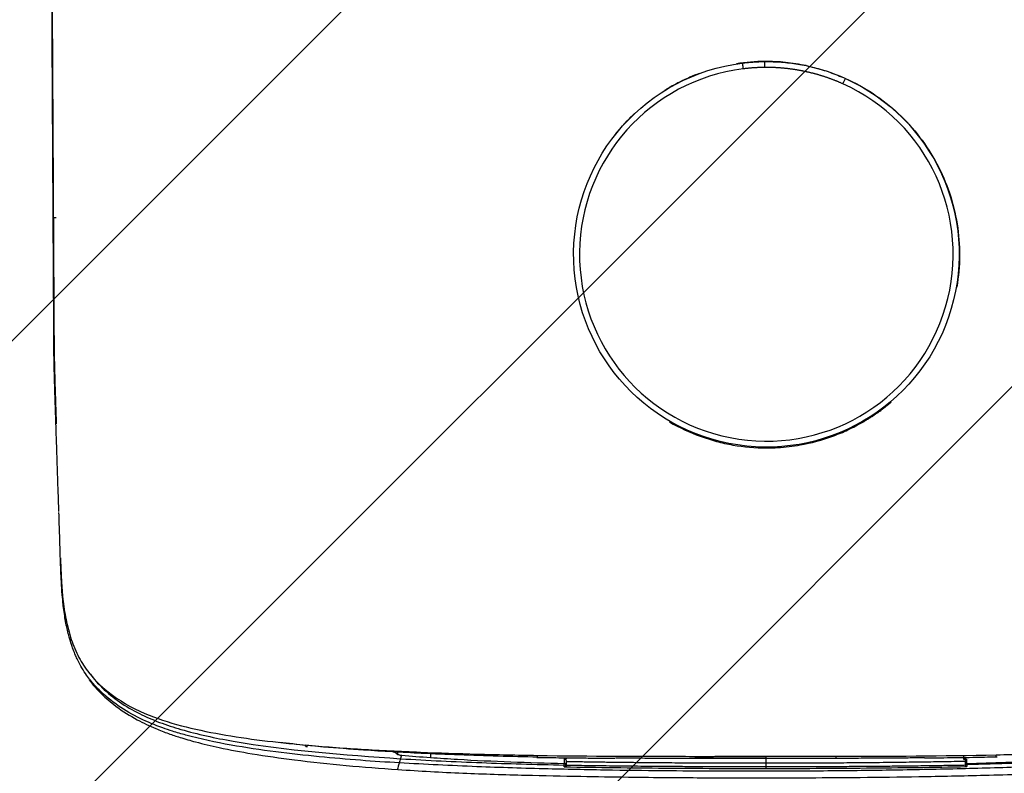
# Model space of a CAD drawing. Header units: metres. Extents: x 6438197 to 12957343, y 5629874 to 11322802.
# Tile 91 of 115: x 6448487 to 6448537, y 5643132 to 5643170. Entities that reach past the tile are written whole.
import ezdxf

# ---------------------------------------------------------------- set-up
doc = ezdxf.new("R2010")
doc.units = ezdxf.units.M
doc.header["$MEASUREMENT"] = 0
doc.header["$PDMODE"] = 3
for name, color, linetype, lineweight in [('E-OŚWIETLENIE TERENU', 10, 'Continuous', 30), ('IE_lampy zewnętrzne', 221, 'Continuous', 15), ('WYMIAROWANIE', 6, 'Continuous', 9), ('WYPELNIENIA', 204, 'Continuous', 5)]:
    doc.layers.add(name, color=color, linetype=linetype, lineweight=lineweight)
doc.styles.add('Arial', font='arial.ttf')
doc.dimstyles.new('proart_1_500', dxfattribs={"dimtxt": 90, "dimasz": 50, "dimexe": 30, "dimexo": 10, "dimgap": 8, "dimtad": 1, "dimrnd": 1, "dimzin": 9, "dimtxsty": 'Arial', "dimblk": 'ARCHTICK', "dimcen": 0, "dimclrd": 1, "dimclre": 1, "dimclrt": 3, "dimazin": 0, "dimtfac": 1, "dimtmove": 0, "dimatfit": 3, "dimfxl": 0, "dimarcsym": 0})

# ---------------------------------------------------------------- blocks, each defined once
blk = doc.blocks.new('zw$103F')
at = {"layer": 'IE_lampy zewnętrzne', "lineweight": 30}
for p, q in [((40.218, 49.308), (40.341, 49.582)), ((46.424, 15.134), (46.424, 15.096))]:
    blk.add_line(p, q, dxfattribs=at)
at = {"layer": 'IE_lampy zewnętrzne', "lineweight": 30, "extrusion": (0, 0, -1)}
blk.add_arc((-36.333, 40.665), 9.775, 114.2001, 82.8314, dxfattribs=at)
at = {"layer": 'IE_lampy zewnętrzne', "lineweight": 30}
blk.add_arc((36.333, 40.665), 9.475, 97.1702, 65.7999, dxfattribs=at)
for centre, major_axis, ratio, start_param, end_param in [((0.313, 42.556), (0.15, 0.001), 0.191864, 3.062328, 4.733723), ((46.49, 14.781), (0.06, 0.0011), 0.989019, 1.571891, 3.141593), ((46.49, 14.781), (-0.06, -0.0011), 0.764176, 4.671308, 6.283185), ((46.49, 14.781), (-0.0018, 0.06), 0.078776, 5.580234, 6.134389)]:
    blk.add_ellipse(centre, major_axis=major_axis, ratio=ratio, start_param=start_param, end_param=end_param, dxfattribs=at)
for points, degree, knots in [([(0.061, 66.359), (0.061, 66.273), (0.062, 66.086), (0.063, 65.785), (0.064, 65.441), (0.065, 65.055), (0.066, 64.445), (0.068, 63.73), (0.071, 62.977), (0.073, 62.37), (0.075, 61.795), (0.077, 61.139), (0.08, 60.362), (0.084, 59.24), (0.09, 57.777), (0.097, 56.116), (0.105, 54.361), (0.114, 52.633), (0.122, 51.113), (0.128, 49.959), (0.135, 48.775), (0.143, 47.343), (0.151, 46.025), (0.156, 45.183), (0.159, 44.601), (0.163, 43.878), (0.167, 43.14), (0.17, 42.55), (0.172, 42.114), (0.175, 41.677), (0.177, 41.232), (0.18, 40.778), (0.182, 40.389), (0.184, 40.066), (0.185, 39.811), (0.187, 39.553), (0.189, 39.292), (0.19, 39.028), (0.192, 38.761), (0.193, 38.582), (0.193, 38.492)], 3, [0, 0, 0, 0, 0.00941, 0.020368, 0.032873, 0.046926, 0.062526, 0.09942, 0.125051, 0.144717, 0.165559, 0.187576, 0.216184, 0.250101, 0.309608, 0.375153, 0.430538, 0.500205, 0.562743, 0.595545, 0.625285, 0.691053, 0.750262, 0.767104, 0.781464, 0.812625, 0.844269, 0.859826, 0.874813, 0.890036, 0.905486, 0.921172, 0.937104, 0.945792, 0.954578, 0.963461, 0.972444, 0.981527, 0.990712, 1, 1, 1, 1]), ([(0.163, 42.558), (0.163, 42.591), (0.162, 42.658), (0.162, 42.758), (0.161, 42.873), (0.16, 43.086), (0.158, 43.409), (0.156, 43.826), (0.154, 44.185), (0.152, 44.6), (0.15, 44.997), (0.147, 45.471), (0.143, 46.171), (0.138, 46.966), (0.133, 47.801), (0.129, 48.491), (0.125, 49.166), (0.12, 50.13), (0.115, 51.056), (0.11, 52.017), (0.106, 52.735), (0.102, 53.456), (0.1, 53.937), (0.099, 54.18)], 3, [0, 0, 0, 0, 0.008438, 0.01688, 0.025327, 0.037332, 0.070853, 0.107104, 0.143309, 0.162381, 0.213171, 0.244973, 0.284243, 0.393162, 0.450065, 0.499963, 0.571901, 0.624972, 0.74998, 0.812452, 0.87499, 0.936759, 1, 1, 1, 1]), ([(35.114, 50.364), (35.143, 50.368), (35.201, 50.375), (35.289, 50.385), (35.377, 50.394), (35.464, 50.402), (35.552, 50.409), (35.64, 50.416), (35.728, 50.422), (35.816, 50.427), (35.904, 50.431), (35.992, 50.435), (36.08, 50.437), (36.168, 50.439), (36.227, 50.44), (36.256, 50.44)], 3, [0, 0, 0, 0, 0.077004, 0.153991, 0.230961, 0.307916, 0.384856, 0.461783, 0.538699, 0.615603, 0.692497, 0.769383, 0.846261, 0.923133, 1, 1, 1, 1]), ([(38.352, 50.233), (38.003, 50.296), (37.31, 50.423), (36.607, 50.436), (36.258, 50.443)], 3, [0, 0, 0, 0, 0.50417, 1, 1, 1, 1]), ([(36.258, 50.441), (36.538, 50.436), (37.099, 50.426), (37.935, 50.32), (38.758, 50.147), (39.565, 49.907), (40.082, 49.69), (40.341, 49.582)], 3, [0, 0, 0, 0, 0.2001, 0.400148, 0.600146, 0.800096, 1, 1, 1, 1]), ([(40.218, 49.308), (39.755, 49.516), (39.269, 49.674), (38.784, 49.831), (38.284, 49.936), (37.783, 50.042), (37.276, 50.093), (36.767, 50.144), (36.26, 50.141)], 2, [0, 0, 0, 0.25, 0.25, 0.5, 0.5, 0.75, 0.75, 1, 1, 1]), ([(32.938, 49.836), (32.91, 49.826), (32.855, 49.805), (32.773, 49.774), (32.691, 49.741), (32.609, 49.708), (32.528, 49.674), (32.447, 49.639), (32.366, 49.604), (32.285, 49.568), (32.205, 49.531), (32.125, 49.494), (32.057, 49.46), (31.992, 49.429), (31.925, 49.395), (31.838, 49.351), (31.731, 49.295), (31.585, 49.216), (31.428, 49.128), (31.288, 49.045), (31.216, 49.001), (31.191, 48.985)], 3, [0, 0, 0, 0, 0.045297, 0.090594, 0.135892, 0.181189, 0.226488, 0.271786, 0.317086, 0.362385, 0.407685, 0.452985, 0.498286, 0.525292, 0.563911, 0.614145, 0.675995, 0.749462, 0.87005, 0.953563, 1, 1, 1, 1]), ([(29.653, 47.813), (29.632, 47.793), (29.589, 47.753), (29.525, 47.691), (29.461, 47.629), (29.398, 47.567), (29.336, 47.504), (29.274, 47.44), (29.213, 47.376), (29.152, 47.311), (29.092, 47.246), (29.033, 47.18), (28.985, 47.126), (28.944, 47.08), (28.908, 47.037), (28.86, 46.982), (28.803, 46.913), (28.735, 46.832), (28.652, 46.728), (28.563, 46.614), (28.48, 46.504), (28.418, 46.42), (28.384, 46.373), (28.37, 46.354)], 3, [0, 0, 0, 0, 0.045546, 0.091092, 0.136638, 0.182183, 0.227727, 0.273272, 0.318816, 0.364359, 0.409903, 0.455446, 0.50099, 0.52129, 0.550143, 0.58755, 0.633513, 0.688031, 0.751106, 0.839138, 0.909966, 0.963587, 1, 1, 1, 1]), ([(0.187, 38.491), (0.186, 38.537), (0.186, 38.627), (0.185, 38.763), (0.184, 38.899), (0.183, 39.035), (0.182, 39.171), (0.182, 39.307), (0.181, 39.443), (0.18, 39.58), (0.179, 39.716), (0.178, 39.852), (0.177, 39.988), (0.176, 40.125), (0.176, 40.261), (0.175, 40.397), (0.174, 40.546), (0.173, 40.741), (0.171, 41.014), (0.17, 41.349), (0.168, 41.676), (0.167, 41.951), (0.165, 42.168), (0.164, 42.342), (0.164, 42.468), (0.163, 42.532), (0.163, 42.558)], 3, [0, 0, 0, 0, 0.033233, 0.066474, 0.099725, 0.132986, 0.166259, 0.199545, 0.232845, 0.266162, 0.299496, 0.33285, 0.366225, 0.399623, 0.433045, 0.466496, 0.499989, 0.542841, 0.609887, 0.701258, 0.79001, 0.851995, 0.905327, 0.951792, 0.98118, 1, 1, 1, 1]), ([(46.004, 42.212), (46.005, 42.211), (46.005, 42.21), (46.178, 41.141), (46.173, 40.07), (45.99, 39)], 3, [0, 0, 0, 0, 0.000006, 0.000006, 1, 1, 1, 1]), ([(0.235, 34.151), (0.226, 34.474), (0.206, 35.189), (0.197, 36.159), (0.193, 37.051), (0.191, 37.778), (0.188, 38.259), (0.187, 38.492)], 3, [0, 0, 0, 0, 0.225963, 0.499952, 0.670143, 0.840216, 1, 1, 1, 1]), ([(0.193, 38.492), (0.195, 38.137), (0.198, 37.606), (0.202, 36.898), (0.207, 36.192), (0.218, 35.311), (0.236, 34.614), (0.245, 34.266)], 3, [0, 0, 0, 0, 0.250032, 0.375038, 0.50005, 0.750028, 1, 1, 1, 1]), ([(0.309, 31.884), (0.307, 31.947), (0.303, 32.071), (0.297, 32.258), (0.291, 32.444), (0.285, 32.629), (0.279, 32.814), (0.273, 32.998), (0.266, 33.203), (0.26, 33.393), (0.254, 33.58), (0.248, 33.762), (0.242, 33.946), (0.237, 34.072), (0.236, 34.12)], 3, [0, 0, 0, 0, 0.084401, 0.168374, 0.251921, 0.33504, 0.417732, 0.499998, 0.58217, 0.692898, 0.754352, 0.832173, 0.936096, 1, 1, 1, 1]), ([(0.249, 34.151), (0.25, 34.098), (0.254, 33.995), (0.259, 33.845), (0.263, 33.703), (0.268, 33.568), (0.272, 33.44), (0.276, 33.321), (0.28, 33.184), (0.286, 33.004), (0.294, 32.755), (0.303, 32.494), (0.311, 32.258), (0.315, 32.128), (0.317, 32.07)], 3, [0, 0, 0, 0, 0.075395, 0.147205, 0.21543, 0.280067, 0.341113, 0.398569, 0.452431, 0.538235, 0.658094, 0.812011, 0.915438, 1, 1, 1, 1]), ([(41.252, 32.172), (41.277, 32.187), (41.326, 32.216), (41.4, 32.26), (41.473, 32.305), (41.546, 32.35), (41.618, 32.396), (41.691, 32.443), (41.762, 32.49), (41.833, 32.538), (41.904, 32.587), (41.965, 32.629), (42.027, 32.673), (42.099, 32.725), (42.201, 32.8), (42.328, 32.896), (42.456, 32.998), (42.567, 33.088), (42.63, 33.141), (42.656, 33.162)], 3, [0, 0, 0, 0, 0.049919, 0.099842, 0.14977, 0.199702, 0.249639, 0.299581, 0.349527, 0.399479, 0.449435, 0.499397, 0.529421, 0.581261, 0.654916, 0.750388, 0.857404, 0.940607, 1, 1, 1, 1]), ([(39.706, 31.447), (39.963, 31.547), (40.495, 31.755), (40.994, 32.03), (41.252, 32.172)], 3, [0, 0, 0, 0, 0.483721, 1, 1, 1, 1]), ([(0.452, 27.624), (0.449, 27.697), (0.443, 27.888), (0.431, 28.239), (0.415, 28.708), (0.398, 29.223), (0.38, 29.755), (0.363, 30.274), (0.347, 30.738), (0.334, 31.144), (0.322, 31.502), (0.314, 31.753), (0.309, 31.884)], 3, [0, 0, 0, 0, 0.052106, 0.135438, 0.250004, 0.384679, 0.500003, 0.624868, 0.750001, 0.825383, 0.908716, 1, 1, 1, 1]), ([(32.981, 31.439), (33.254, 31.347), (33.794, 31.163), (34.355, 31.051), (34.632, 30.996)], 3, [0, 0, 0, 0, 0.503742, 1, 1, 1, 1]), ([(36.344, 30.847), (36.346, 30.847), (36.536, 30.847), (36.916, 30.859), (37.484, 30.908), (37.859, 30.968), (38.047, 30.998)], 3, [0, 0, 0, 0, 0.001229, 0.333716, 0.666638, 1, 1, 1, 1]), ([(0.668, 22.913), (0.652, 23.076), (0.613, 23.459), (0.564, 24.227), (0.529, 25.221), (0.498, 26.196), (0.473, 26.979), (0.46, 27.372), (0.454, 27.569)], 3, [0, 0, 0, 0, 0.106846, 0.249991, 0.499987, 0.749991, 0.874996, 1, 1, 1, 1]), ([(0.532, 25.281), (0.535, 25.187), (0.542, 24.991), (0.555, 24.684), (0.568, 24.394), (0.582, 24.13), (0.596, 23.9), (0.612, 23.67), (0.625, 23.518), (0.631, 23.441)], 3, [0, 0, 0, 0, 0.152681, 0.319374, 0.500004, 0.625535, 0.750728, 0.875557, 1, 1, 1, 1]), ([(0.641, 23.333), (0.682, 22.982), (0.745, 22.457), (0.895, 21.769), (1.034, 21.267), (1.206, 20.78), (1.472, 20.185), (1.991, 19.352), (3.048, 18.304), (4.674, 17.37), (6.634, 16.736), (8.644, 16.316), (10.753, 16.005), (12.208, 15.859), (12.94, 15.786)], 3, [0, 0, 0, 0, 0.06303, 0.094032, 0.125885, 0.156187, 0.188654, 0.251401, 0.356151, 0.501153, 0.626333, 0.750455, 0.874613, 1, 1, 1, 1]), ([(17.724, 14.877), (17.066, 14.919), (15.702, 15.008), (13.607, 15.189), (11.402, 15.431), (9.117, 15.77), (7.385, 16.14), (6.266, 16.467), (5.483, 16.731), (4.126, 17.291), (2.983, 18.058), (2.188, 18.893), (1.803, 19.371), (1.498, 19.885), (1.29, 20.342), (1.174, 20.631), (1.057, 20.973), (0.92, 21.448), (0.778, 22.072), (0.712, 22.572), (0.677, 22.837)], 3, [0, 0, 0, 0, 0.087173, 0.180766, 0.280742, 0.387111, 0.500021, 0.535225, 0.561552, 0.62535, 0.762615, 0.781767, 0.816392, 0.863718, 0.876788, 0.89228, 0.909419, 0.928796, 0.962251, 1, 1, 1, 1]), ([(1.992, 19.091), (2.081, 18.971), (2.485, 18.471), (3.267, 17.765), (4.339, 17.09), (5.253, 16.656), (5.987, 16.372), (6.657, 16.149), (7.505, 15.905), (8.712, 15.619), (10.38, 15.308), (12.529, 15.004), (15.002, 14.743), (16.765, 14.602), (17.645, 14.544)], 3, [0, 0, 0, 0, 0.029328, 0.12748, 0.209147, 0.275036, 0.318184, 0.35659, 0.406748, 0.481734, 0.581395, 0.705648, 0.854474, 1, 1, 1, 1]), ([(2.048, 19.375), (2.14, 19.25), (2.333, 19.012), (2.803, 18.522), (3.51, 17.95), (4.495, 17.376), (5.548, 16.922), (7.09, 16.417), (10.987, 15.58), (14.878, 15.3), (17.781, 15.091)], 3, [0, 0, 0, 0, 0.031823, 0.063111, 0.140026, 0.217516, 0.289554, 0.361315, 0.523351, 1, 1, 1, 1]), ([(12.939, 15.788), (13.404, 15.748), (14.345, 15.668), (15.787, 15.573), (17.27, 15.492), (19.229, 15.404), (21.715, 15.318), (23.7, 15.281), (24.722, 15.261)], 3, [0, 0, 0, 0, 0.120758, 0.244231, 0.370551, 0.499805, 0.742455, 1, 1, 1, 1]), ([(24.743, 15.171), (24.07, 15.186), (22.737, 15.215), (20.766, 15.279), (18.488, 15.374), (16.189, 15.503), (14.35, 15.641), (13.429, 15.725), (13.145, 15.754), (13.051, 15.763), (13.014, 15.767)], 3, [0, 0, 0, 0, 0.170317, 0.33706, 0.500203, 0.750016, 0.925601, 0.97545, 0.990261, 1, 1, 1, 1]), ([(47.994, 15.289), (49.036, 15.312), (51.062, 15.359), (54.107, 15.478), (57.084, 15.63), (59.05, 15.8), (60.011, 15.884)], 3, [0, 0, 0, 0, 0.257252, 0.50025, 0.755757, 1, 1, 1, 1]), ([(17.637, 15.289), (17.633, 15.293), (17.629, 15.297), (17.625, 15.301), (17.605, 15.322), (17.585, 15.344), (17.562, 15.364), (17.545, 15.381), (17.523, 15.396), (17.498, 15.408), (17.485, 15.414), (17.47, 15.42), (17.455, 15.424), (17.438, 15.429), (17.42, 15.432), (17.402, 15.433)], 3, [0, 0, 0, 0, 0.065747, 0.065747, 0.065747, 0.413202, 0.413202, 0.413202, 0.695093, 0.695093, 0.695093, 0.84262, 0.84262, 0.84262, 1, 1, 1, 1]), ([(17.637, 15.289), (17.636, 15.313), (17.636, 15.337), (17.635, 15.373), (17.634, 15.385), (17.634, 15.403), (17.633, 15.409), (17.633, 15.421), (17.632, 15.427), (17.632, 15.433)], 3, [0, 0, 0, 0, 0.5, 0.5, 0.75, 0.75, 0.875, 0.875, 1, 1, 1, 1]), ([(17.788, 15.091), (18.471, 15.052), (19.835, 14.973), (21.873, 14.891), (23.956, 14.822), (25.354, 14.788), (26.083, 14.77)], 3, [0, 0, 0, 0, 0.24835, 0.496703, 0.73759, 1, 1, 1, 1]), ([(19.291, 15.152), (19.751, 15.12), (20.212, 15.09), (20.674, 15.063), (21.569, 15.011), (22.469, 14.97), (23.37, 14.937), (24.273, 14.903), (25.178, 14.877), (26.084, 14.852)], 3, [0, 0, 0, 0, 0.20495, 0.20495, 0.20495, 0.602136, 0.602136, 0.602136, 1, 1, 1, 1]), ([(24.686, 15.161), (25.113, 15.154), (25.885, 15.143), (26.918, 15.131), (27.715, 15.124), (28.261, 15.119), (28.546, 15.118), (28.64, 15.117)], 3, [0, 0, 0, 0, 0.324778, 0.585981, 0.783975, 0.92855, 1, 1, 1, 1]), ([(26.091, 15.09), (26.095, 15.09), (26.099, 15.089), (26.103, 15.088), (26.108, 15.087), (26.112, 15.086), (26.116, 15.084), (26.124, 15.081), (26.13, 15.077), (26.135, 15.073), (26.151, 15.06), (26.161, 15.044), (26.168, 15.027), (26.176, 15.01), (26.18, 14.99), (26.18, 14.969)], 3, [0, 0, 0, 0, 0.047148, 0.047148, 0.047148, 0.109956, 0.109956, 0.109956, 0.232458, 0.232458, 0.232458, 0.606036, 0.606036, 0.606036, 1, 1, 1, 1]), ([(32.738, 15.104), (32.652, 15.104), (32.457, 15.104), (32.128, 15.105), (31.728, 15.106), (31.256, 15.107), (30.542, 15.109), (29.694, 15.113), (29.007, 15.117), (28.695, 15.12), (28.675, 15.12)], 3, [0, 0, 0, 0, 0.063291, 0.144178, 0.242661, 0.358737, 0.492406, 0.769434, 0.984779, 1, 1, 1, 1]), ([(32.732, 15.212), (32.843, 15.212), (33.065, 15.212), (33.396, 15.212), (33.726, 15.213), (34.054, 15.213), (34.38, 15.213), (34.705, 15.213), (35.027, 15.214), (35.349, 15.214), (35.668, 15.214), (35.986, 15.215), (36.197, 15.215), (36.303, 15.215)], 3, [0, 0, 0, 0, 0.09331, 0.18613, 0.278463, 0.370314, 0.461685, 0.552579, 0.642999, 0.732948, 0.82243, 0.911446, 1, 1, 1, 1]), ([(36.303, 15.104), (36.21, 15.104), (36.021, 15.104), (35.735, 15.104), (35.442, 15.104), (35.141, 15.104), (34.833, 15.104), (34.445, 15.104), (33.962, 15.104), (33.368, 15.104), (32.954, 15.104), (32.738, 15.104)], 3, [0, 0, 0, 0, 0.078211, 0.158472, 0.240781, 0.325139, 0.411545, 0.499999, 0.651443, 0.81811, 1, 1, 1, 1]), ([(36.303, 15.215), (36.408, 15.215), (36.618, 15.215), (36.935, 15.215), (37.253, 15.215), (37.574, 15.215), (37.896, 15.215), (38.221, 15.215), (38.547, 15.215), (38.876, 15.215), (39.207, 15.215), (39.539, 15.215), (39.762, 15.216), (39.873, 15.216)], 3, [0, 0, 0, 0, 0.088086, 0.176729, 0.26593, 0.355693, 0.44602, 0.536914, 0.628379, 0.720416, 0.81303, 0.906224, 1, 1, 1, 1]), ([(36.303, 15.214), (36.303, 15.197), (36.303, 15.18), (36.303, 15.149), (36.303, 15.136), (36.303, 15.116), (36.303, 15.109), (36.303, 15.103), (36.303, 15.101), (36.303, 15.104)], 3, [0, 0, 0, 0, 0.25, 0.25, 0.5, 0.5, 0.75, 0.75, 1, 1, 1, 1]), ([(36.304, 15.118), (36.303, 15.108), (36.303, 15.083), (36.303, 15.001), (36.303, 14.945), (36.303, 14.875)], 3, [0, 0, 0, 0, 0.5, 0.5, 1, 1, 1, 1]), ([(39.868, 15.108), (39.774, 15.107), (39.589, 15.107), (39.317, 15.107), (39.053, 15.106), (38.798, 15.106), (38.553, 15.106), (38.316, 15.105), (38.005, 15.105), (37.622, 15.105), (37.168, 15.105), (36.73, 15.105), (36.444, 15.105), (36.303, 15.104)], 3, [0, 0, 0, 0, 0.078987, 0.155454, 0.229402, 0.300831, 0.36974, 0.43613, 0.499999, 0.631549, 0.758733, 0.88155, 1, 1, 1, 1]), ([(44.35, 15.136), (44.337, 15.136), (44.195, 15.135), (43.79, 15.13), (42.985, 15.122), (42.105, 15.116), (41.307, 15.112), (40.764, 15.11), (40.292, 15.109), (40.001, 15.108), (39.868, 15.108)], 3, [0, 0, 0, 0, 0.008896, 0.094964, 0.271532, 0.547465, 0.68442, 0.805494, 0.910688, 1, 1, 1, 1]), ([(44.356, 15.133), (44.429, 15.134), (45.003, 15.139), (46.228, 15.155), (47.38, 15.176), (48.032, 15.189)], 3, [0, 0, 0, 0, 0.059521, 0.467504, 1, 1, 1, 1]), ([(46.351, 15.059), (46.35, 15.106), (46.35, 15.143), (46.349, 15.186), (46.348, 15.198), (46.348, 15.212), (46.348, 15.216), (46.348, 15.223), (46.347, 15.226), (46.347, 15.229)], 3, [0, 0, 0, 0, 0.5, 0.5, 0.75, 0.75, 0.875, 0.875, 1, 1, 1, 1]), ([(46.424, 15.096), (46.424, 15.088), (46.422, 15.081), (46.411, 15.073), (46.407, 15.071), (46.403, 15.068), (46.395, 15.066), (46.392, 15.065), (46.388, 15.064), (46.383, 15.063), (46.379, 15.062), (46.374, 15.061), (46.369, 15.061), (46.366, 15.06), (46.362, 15.06), (46.358, 15.06), (46.356, 15.059), (46.353, 15.059), (46.351, 15.059)], 3, [0, 0, 0, 0, 0.574088, 0.574088, 0.574088, 0.762907, 0.762907, 0.762907, 0.854588, 0.854588, 0.854588, 0.927178, 0.927178, 0.927178, 0.973368, 0.973368, 0.973368, 1, 1, 1, 1]), ([(46.424, 15.134), (46.424, 15.134), (46.424, 15.134), (46.423, 15.134), (46.423, 15.134), (46.423, 15.134), (46.423, 15.134)], 3, [0, 0, 0, 0, 0.999813, 0.999813, 0.999813, 1, 1, 1, 1]), ([(46.427, 14.985), (46.427, 15.002), (46.431, 15.018), (46.439, 15.032), (46.443, 15.039), (46.447, 15.045), (46.453, 15.05), (46.456, 15.053), (46.46, 15.055), (46.464, 15.057), (46.467, 15.059), (46.471, 15.06), (46.475, 15.061), (46.477, 15.062), (46.48, 15.063), (46.483, 15.063), (46.485, 15.063)], 3, [0, 0, 0, 0, 0.513861, 0.513861, 0.513861, 0.731973, 0.731973, 0.731973, 0.843787, 0.843787, 0.843787, 0.927712, 0.927712, 0.927712, 0.987267, 1, 1, 1, 1]), ([(46.489, 14.84), (47.136, 14.861), (48.431, 14.903), (50.366, 14.991), (52.294, 15.106), (53.568, 15.213), (54.206, 15.267)], 3, [0, 0, 0, 0, 0.250015, 0.500023, 0.75001, 1, 1, 1, 1]), ([(54.36, 15.268), (54.036, 15.239), (53.387, 15.183), (52.083, 15.084), (50.446, 14.982), (48.472, 14.892), (47.152, 14.848), (46.492, 14.827)], 3, [0, 0, 0, 0, 0.125005, 0.25, 0.499985, 0.749989, 1, 1, 1, 1]), ([(46.492, 14.806), (47.284, 14.827), (48.868, 14.869), (51.036, 14.947), (52.996, 15.033), (54.161, 15.102), (54.744, 15.136)], 3, [0, 0, 0, 0, 0.286785, 0.573522, 0.786859, 1, 1, 1, 1]), ([(17.646, 14.544), (18.741, 14.471), (20.889, 14.35), (23.991, 14.26), (26.79, 14.198), (29.211, 14.162), (31.251, 14.14), (32.973, 14.129), (34.619, 14.122), (36.444, 14.121), (38.642, 14.127), (41.223, 14.146), (44.186, 14.184), (47.529, 14.254), (51.177, 14.362), (53.686, 14.507), (54.961, 14.595)], 3, [0, 0, 0, 0, 0.089224, 0.17432, 0.249223, 0.313931, 0.368444, 0.412759, 0.451874, 0.500309, 0.55899, 0.627914, 0.707084, 0.796496, 0.896151, 1, 1, 1, 1]), ([(17.647, 14.538), (17.647, 14.543), (17.648, 14.571), (17.66, 14.681), (17.702, 14.811), (17.723, 14.877)], 3, [0, 0, 0, 0, 0.268605, 0.632276, 1, 1, 1, 1]), ([(54.834, 14.924), (54.278, 14.891), (53.165, 14.824), (51.484, 14.749), (49.801, 14.683), (48.114, 14.629), (46.425, 14.583), (44.735, 14.545), (43.045, 14.514), (41.353, 14.489), (39.661, 14.471), (37.969, 14.46), (36.095, 14.454), (33.924, 14.456), (31.341, 14.471), (28.413, 14.506), (25.142, 14.572), (21.532, 14.678), (19.032, 14.808), (17.725, 14.877)], 3, [0, 0, 0, 0, 0.045485, 0.090969, 0.136447, 0.181919, 0.227386, 0.272847, 0.318299, 0.363744, 0.409181, 0.454609, 0.500028, 0.560077, 0.62943, 0.708093, 0.796072, 0.893373, 1, 1, 1, 1]), ([(26.079, 14.682), (26.079, 14.7), (26.08, 14.717), (26.081, 14.747), (26.082, 14.76), (26.083, 14.77)], 3, [0, 0, 0, 0, 0.5, 0.5, 1, 1, 1, 1]), ([(26.17, 14.686), (26.166, 14.685), (26.161, 14.684), (26.153, 14.684), (26.146, 14.683), (26.138, 14.683), (26.129, 14.683), (26.121, 14.682), (26.111, 14.682), (26.101, 14.682), (26.094, 14.682), (26.086, 14.682), (26.079, 14.682)], 3, [0.2252607, 0.2252607, 0.2252607, 0.2252607, 0.4521117, 0.4521117, 0.4521117, 0.657783, 0.657783, 0.657783, 0.8561077, 0.8561077, 0.8561077, 1, 1, 1, 1]), ([(26.079, 14.682), (26.929, 14.668), (27.781, 14.655), (29.484, 14.634), (30.336, 14.625), (32.892, 14.604), (34.598, 14.598), (36.303, 14.599)], 3, [0, 0, 0, 0, 0.25, 0.25, 0.5, 0.5, 1, 1, 1, 1]), ([(26.177, 14.766), (26.175, 14.777), (26.173, 14.799), (26.153, 14.827), (26.124, 14.848), (26.1, 14.851), (26.088, 14.852)], 3, [0, 0, 0, 0, 0.250477, 0.500566, 0.750457, 1, 1, 1, 1]), ([(36.303, 14.678), (36.163, 14.678), (35.883, 14.678), (35.463, 14.678), (35.042, 14.679), (34.621, 14.68), (34.199, 14.681), (33.777, 14.682), (33.355, 14.683), (32.932, 14.685), (32.509, 14.687), (32.086, 14.689), (31.662, 14.692), (31.166, 14.695), (30.598, 14.7), (29.959, 14.705), (29.323, 14.712), (28.689, 14.718), (28.058, 14.726), (27.428, 14.734), (26.802, 14.743), (26.385, 14.749), (26.176, 14.752)], 3, [0, 0, 0, 0, 0.041447, 0.082935, 0.124465, 0.166036, 0.207647, 0.249297, 0.290986, 0.332714, 0.374479, 0.416282, 0.458122, 0.499998, 0.56328, 0.626341, 0.68918, 0.751796, 0.814187, 0.876352, 0.93829, 1, 1, 1, 1]), ([(26.179, 14.956), (26.289, 14.954), (26.509, 14.95), (26.841, 14.945), (27.179, 14.94), (27.523, 14.935), (27.871, 14.93), (28.225, 14.925), (28.583, 14.92), (28.947, 14.916), (29.317, 14.912), (29.691, 14.908), (30.071, 14.904), (30.456, 14.9), (30.846, 14.897), (31.511, 14.892), (32.486, 14.885), (33.575, 14.88), (34.543, 14.877), (35.387, 14.876), (35.986, 14.876), (36.303, 14.875)], 3, [0, 0, 0, 0, 0.032385, 0.065281, 0.098688, 0.132607, 0.167038, 0.201982, 0.237438, 0.273406, 0.309888, 0.346882, 0.38439, 0.422412, 0.460947, 0.499995, 0.619323, 0.749989, 0.822656, 0.905995, 1, 1, 1, 1]), ([(46.431, 14.757), (46.323, 14.755), (46.093, 14.752), (45.73, 14.746), (45.328, 14.74), (44.886, 14.734), (44.406, 14.727), (43.711, 14.718), (42.895, 14.708), (42.051, 14.7), (41.252, 14.694), (40.431, 14.688), (39.523, 14.684), (38.657, 14.681), (37.834, 14.679), (37.054, 14.678), (36.549, 14.678), (36.303, 14.678)], 3, [0, 0, 0, 0, 0.032079, 0.067991, 0.107738, 0.15132, 0.198741, 0.25, 0.357262, 0.4406, 0.499996, 0.593915, 0.683606, 0.769064, 0.850284, 0.927264, 1, 1, 1, 1]), ([(36.303, 14.599), (38.004, 14.599), (39.704, 14.606), (42.253, 14.629), (43.102, 14.639), (44.8, 14.662), (45.648, 14.676), (46.496, 14.691)], 3, [0, 0, 0, 0, 0.5, 0.5, 0.75, 0.75, 1, 1, 1, 1]), ([(36.304, 14.875), (36.444, 14.876), (36.725, 14.876), (37.146, 14.877), (37.568, 14.878), (37.99, 14.879), (38.413, 14.881), (39.117, 14.884), (40.102, 14.89), (41.418, 14.901), (42.737, 14.915), (43.837, 14.929), (44.665, 14.941), (45.262, 14.95), (45.848, 14.96), (46.235, 14.967), (46.427, 14.97)], 3, [0, 0, 0, 0, 0.041595, 0.08322, 0.124875, 0.166559, 0.208272, 0.250012, 0.375147, 0.500008, 0.639839, 0.766097, 0.826171, 0.885178, 0.94312, 1, 1, 1, 1]), ([(46.432, 14.695), (46.432, 14.713), (46.431, 14.73), (46.431, 14.747), (46.431, 14.759)], 2, [0, 0, 0, 0.5, 0.5, 1, 1, 1]), ([(46.496, 14.691), (46.49, 14.691), (46.483, 14.691), (46.476, 14.691), (46.47, 14.691), (46.463, 14.691), (46.458, 14.692), (46.452, 14.692), (46.448, 14.692), (46.444, 14.692), (46.44, 14.693), (46.437, 14.693), (46.435, 14.693)], 3, [0, 0, 0, 0, 0.2048486, 0.2048486, 0.2048486, 0.4096881, 0.4096881, 0.4096881, 0.6146731, 0.6146731, 0.6146731, 0.8200941, 0.8200941, 0.8200941, 0.8200941]), ([(46.492, 14.806), (46.493, 14.804), (46.493, 14.799), (46.493, 14.791), (46.494, 14.784), (46.494, 14.775), (46.494, 14.767), (46.494, 14.758), (46.495, 14.749), (46.495, 14.74), (46.495, 14.732), (46.496, 14.723), (46.496, 14.715), (46.496, 14.707), (46.496, 14.699), (46.496, 14.694), (46.496, 14.691)], 3, [0, 0, 0, 0, 0.080342, 0.160396, 0.239855, 0.318417, 0.395789, 0.471693, 0.54587, 0.618082, 0.688116, 0.755786, 0.820931, 0.883416, 0.943135, 1, 1, 1, 1])]:
    blk.add_open_spline(points, degree=degree, knots=knots, dxfattribs=at)
for points, degree in [([(36.258, 50.443), (35.777, 50.439), (35.294, 50.4), (34.814, 50.324)], 3), ([(36.258, 50.443), (36.258, 50.441)], 1), ([(34.848, 50.33), (34.837, 50.328), (34.825, 50.326), (34.814, 50.324)], 3), ([(34.848, 50.329), (34.937, 50.342), (35.025, 50.354), (35.114, 50.364)], 3), ([(36.26, 50.141), (35.704, 50.136), (35.151, 50.066)], 2), ([(38.352, 50.233), (39.034, 50.089), (39.698, 49.874), (40.342, 49.586)], 3), ([(40.342, 49.586), (40.342, 49.584), (40.341, 49.583), (40.341, 49.582)], 3), ([(40.342, 49.586), (41.334, 49.141), (42.234, 48.542), (43.025, 47.803)], 3), ([(43.025, 47.803), (43.815, 47.064), (44.47, 46.21), (44.98, 45.254)], 3), ([(44.98, 45.254), (45.489, 44.299), (45.832, 43.282), (46.005, 42.211)], 3), ([(0.236, 34.119), (0.236, 34.13), (0.235, 34.14), (0.235, 34.15)], 3), ([(0.263, 34.137), (0.246, 34.131), (0.235, 34.125), (0.236, 34.12)], 3), ([(0.245, 34.266), (0.246, 34.239), (0.247, 34.213), (0.248, 34.186)], 3), ([(0.248, 34.186), (0.248, 34.174), (0.249, 34.163), (0.249, 34.151)], 3), ([(31.426, 32.166), (31.922, 31.879), (32.443, 31.635), (32.981, 31.439)], 3), ([(34.632, 30.996), (35.197, 30.897), (35.771, 30.847), (36.344, 30.847)], 3), ([(38.047, 30.998), (38.612, 31.099), (39.168, 31.249), (39.706, 31.447)], 3), ([(0.631, 23.441), (0.631, 23.436), (0.632, 23.43), (0.632, 23.424)], 3), ([(0.632, 23.425), (0.635, 23.4), (0.637, 23.376), (0.639, 23.351)], 3), ([(0.639, 23.351), (0.639, 23.345), (0.64, 23.339), (0.641, 23.333)], 3), ([(0.677, 22.837), (0.674, 22.862), (0.671, 22.887), (0.668, 22.912)], 3), ([(0.703, 22.871), (0.686, 22.86), (0.675, 22.847), (0.677, 22.837)], 3), ([(0.702, 22.689), (0.724, 22.489), (0.752, 22.291), (0.786, 22.095)], 3), ([(13.014, 15.766), (12.55, 15.813), (12.089, 15.863), (11.633, 15.917)], 3), ([(12.972, 15.717), (12.957, 15.719), (12.945, 15.743), (12.94, 15.786)], 3), ([(12.971, 15.715), (13.062, 15.707)], 1), ([(17.741, 15.28), (17.706, 15.283), (17.671, 15.286), (17.637, 15.289)], 3), ([(17.781, 15.091), (17.755, 15.046), (17.733, 14.93), (17.724, 14.877)], 3), ([(17.741, 15.28), (17.773, 15.277), (17.805, 15.274), (17.837, 15.271)], 3), ([(17.788, 15.091), (17.837, 15.271)], 1), ([(17.837, 15.271), (18.321, 15.229), (18.805, 15.189), (19.291, 15.152)], 3), ([(19.299, 15.34), (19.296, 15.277), (19.293, 15.215), (19.291, 15.152)], 3), ([(24.722, 15.261), (27.387, 15.216), (30.059, 15.218), (32.732, 15.212)], 3), ([(26.088, 14.852), (26.089, 14.931), (26.09, 15.011), (26.091, 15.09)], 3), ([(26.091, 15.09), (26.121, 15.089), (26.152, 15.088), (26.182, 15.087)], 3), ([(26.182, 15.144), (26.182, 15.128), (26.182, 15.109), (26.182, 15.087)], 3), ([(36.303, 15.118), (35.017, 15.118), (33.731, 15.121), (32.445, 15.129)], 3), ([(39.873, 15.216), (42.584, 15.215), (45.293, 15.236), (47.994, 15.288)], 3), ([(46.351, 15.059), (46.396, 15.061), (46.441, 15.062), (46.485, 15.063)], 3), ([(46.423, 15.135), (46.423, 15.133), (46.424, 15.132)], 2), ([(46.424, 15.156), (46.945, 15.166), (47.466, 15.177), (47.988, 15.189)], 3), ([(46.424, 15.134), (46.424, 15.156)], 1), ([(46.424, 15.132), (46.424, 15.118), (46.424, 15.096)], 2), ([(46.43, 14.78), (46.427, 14.985)], 1), ([(46.485, 15.063), (46.487, 14.989), (46.488, 14.914), (46.489, 14.84)], 3), ([(26.083, 14.77), (26.083, 14.798), (26.083, 14.825), (26.084, 14.852)], 3), ([(26.084, 14.852), (26.085, 14.852), (26.086, 14.852), (26.088, 14.852)], 3), ([(26.175, 14.688), (26.176, 14.686), (26.174, 14.686), (26.17, 14.686)], 3), ([(26.176, 14.704), (26.176, 14.697), (26.175, 14.688)], 2), ([(26.177, 14.766), (26.176, 14.704)], 1), ([(26.18, 14.969), (26.177, 14.766)], 1), ([(36.305, 14.875), (36.304, 14.763), (36.303, 14.691), (36.301, 14.678)], 3), ([(36.303, 14.678), (36.303, 14.652), (36.303, 14.625), (36.303, 14.599)], 3), ([(46.431, 14.759), (46.43, 14.78)], 1), ([(46.435, 14.693), (46.434, 14.694), (46.432, 14.693), (46.432, 14.695)], 3), ([(46.492, 14.827), (46.492, 14.82), (46.492, 14.813), (46.492, 14.806)], 3)]:
    blk.add_open_spline(points, degree=degree, dxfattribs=at)
for points, weights in [([(36.26, 50.141), (36.258, 50.43), (36.258, 50.44)], [1, 0.719339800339, 1]), ([(35.113, 50.364), (35.114, 50.354), (35.151, 50.067)], [0.999973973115, 0.719437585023, 0.999831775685]), ([(0.272, 34.173), (0.233, 34.162), (0.235, 34.151)], [0.847988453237, 0.85624102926, 1]), ([(24.743, 15.171), (24.729, 15.11), (24.722, 15.261)], [1, 0.767840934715, 0.999806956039]), ([(32.738, 15.104), (32.735, 15.079), (32.732, 15.212)], [0.999988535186, 0.811605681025, 1]), ([(39.868, 15.108), (39.871, 15.083), (39.873, 15.216)], [1, 0.813069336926, 0.999910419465]), ([(47.974, 15.2), (47.988, 15.136), (47.994, 15.288)], [0.999979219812, 0.764146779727, 1]), ([(26.176, 14.704), (26.177, 14.772), (26.083, 14.77)], [1, 0.690956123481, 1]), ([(46.431, 14.759), (46.43, 14.807), (46.492, 14.806)], [1, 0.692579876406, 1])]:
    blk.add_rational_spline(points, weights, degree=2, dxfattribs=at)
blk = doc.blocks.new('_ArchTick')
at = {"color": 0, "linetype": 'ByBlock', "const_width": 0.15}
blk.add_lwpolyline([(-0.5, -0.5), (0.5, 0.5)], dxfattribs=at)
blk = doc.blocks.new('*D30')
at = {"layer": 'Defpoints', "color": 0}
for p in [(6453309.243, 5643277.604), (6447847.481, 5643255.129), (6447849.87, 5643151.626)]:
    blk.add_point(p, dxfattribs=at)
at = {"layer": 'WYMIAROWANIE', "color": 1, "lineweight": -2}
for p, q in [((6453309.013, 5643287.601), (6453306.163, 5643411.098)), ((6453306.855, 5643381.106), (6447847.481, 5643255.129)), ((6447849.639, 5643161.624), (6447846.789, 5643285.121))]:
    blk.add_line(p, q, dxfattribs=at)
at = {"layer": 'WYMIAROWANIE', "color": 1, "lineweight": -2, "xscale": 50, "yscale": 50, "zscale": 50}
for p, rotation in [((6453306.855, 5643381.106), 1.321887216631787), ((6447847.481, 5643255.129), 181.3218872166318)]:
    blk.add_blockref('_ArchTick', p, dxfattribs=dict(at, rotation=rotation))
at = {"layer": 'WYMIAROWANIE', "color": 3, "insert": (6450575.923, 5643372.054), "char_height": 90, "attachment_point": 5, "rotation": 1.3219, "style": 'Arial'}
blk.add_mtext('5460', dxfattribs=at)

msp = doc.modelspace()

# ---------------------------------------------------------------- hatches: boundary and pattern name
at = {"layer": 'WYPELNIENIA'}
h = msp.add_hatch(dxfattribs=at)
h.set_pattern_fill('ANSI31', color=16, scale=150, style=0)
h.paths.add_polyline_path([(6443321.429, 5652405.691), (6444021.039, 5652422.027), (6444603.706, 5651338.573), (6444601.871, 5651338.532), (6444874.575, 5650838.35), (6450595.263, 5650968.994), (6450606.688, 5650466.915), (6454624.969, 5650558.355), (6454602.252, 5651561.261), (6455055.81, 5651571.583), (6458600.395, 5651652.223), (6458714.917, 5646654.148), (6454720.129, 5646563.243), (6454791.12, 5643253.147), (6453897.566, 5643232.813), (6453920.942, 5642187.643), (6454814.953, 5642211.245), (6454802.424, 5642766.955), (6454850.162, 5640713.697), (6454559.364, 5640706.02), (6454525.988, 5642003.993), (6453926.22, 5641987.713), (6453958.656, 5640691.742), (6453367.942, 5640676.957), (6453310.776, 5643219.507), (6447852.213, 5643095.235), (6447880.453, 5641853.409), (6444125.919, 5641772.937), (6443716.284, 5647180.94)])
h.paths.add_polyline_path([(6446403.982, 5649741.583), (6446479.702, 5646442.104), (6453232.841, 5646597.25), (6453165.21, 5649497.454), (6449561.86, 5649419.3), (6449555.325, 5649817.086)], flags=16)

# ---------------------------------------------------------------- block references
at = {"layer": 'E-OŚWIETLENIE TERENU'}
msp.add_blockref('zw$103F', (6448488.565, 5643117.615), dxfattribs=at)

# ---------------------------------------------------------------- dimensions: what is measured, and where the dimension line sits
at = {"layer": 'WYMIAROWANIE', "color": 5}
dim = msp.add_aligned_dim(p1=(6453309.243, 5643277.604), p2=(6447849.87, 5643151.626), distance=-103.53, text='5460', dimstyle='proart_1_500', override={"dimblk": 'ArchTick', "dimtmove": 1}, dxfattribs=at)
dim.commit()
dim.dimension.update_dxf_attribs({"geometry": '*D30', "text_midpoint": (6450575.923, 5643372.054)})

doc.saveas('drawing.dxf')
